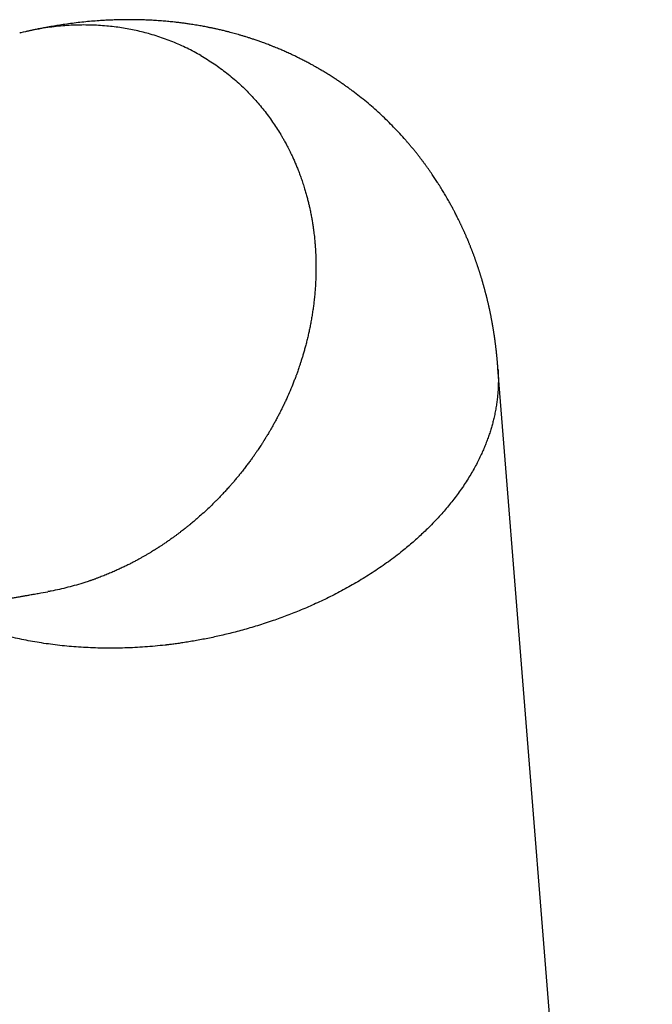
# Model space of a CAD drawing. Header units: millimetres. Extents: x 8 to 688, y 12 to 830.
# Tile 13 of 28: x 628 to 668, y 308 to 371. Entities that reach past the tile are written whole.
import ezdxf

# ---------------------------------------------------------------- set-up
doc = ezdxf.new("R2010")
doc.units = ezdxf.units.MM

msp = doc.modelspace()

# ---------------------------------------------------------------- linework, layer by layer
at = {"color": 7, "linetype": 'Continuous', "lineweight": 30}
msp.add_line((668.008, 225.628), (658.189, 348.452), dxfattribs=at)
for points, knots in [([(646.781, 367.495), (646.762, 367.506), (646.727, 367.526), (646.681, 367.552), (646.647, 367.572), (646.62, 367.587), (646.572, 367.614), (646.503, 367.653), (646.413, 367.703), (646.319, 367.754), (646.216, 367.81), (646.101, 367.872), (645.979, 367.936), (645.855, 368), (645.734, 368.062), (645.619, 368.12), (645.507, 368.176), (645.39, 368.233), (645.268, 368.292), (645.136, 368.355), (644.996, 368.42), (644.85, 368.487), (644.709, 368.551), (644.575, 368.61), (644.446, 368.666), (644.312, 368.723), (644.166, 368.784), (644.006, 368.85), (643.837, 368.917), (643.674, 368.981), (643.519, 369.041), (643.371, 369.096), (643.237, 369.145), (643.113, 369.19), (642.998, 369.231), (642.877, 369.273), (642.758, 369.314), (642.646, 369.351), (642.541, 369.386), (642.438, 369.42), (642.313, 369.46), (642.158, 369.508), (641.971, 369.565), (641.782, 369.621), (641.599, 369.674), (641.428, 369.721), (641.254, 369.768), (641.068, 369.817), (640.893, 369.861), (640.739, 369.899), (640.612, 369.929), (640.491, 369.957), (640.371, 369.985), (640.261, 370.009), (640.162, 370.031), (640.071, 370.05), (639.977, 370.07), (639.883, 370.089), (639.792, 370.108), (639.683, 370.129), (639.553, 370.154), (639.398, 370.183), (639.235, 370.212), (639.061, 370.242), (638.883, 370.272), (638.713, 370.298), (638.563, 370.321), (638.43, 370.34), (638.306, 370.357), (638.176, 370.375), (638.039, 370.393), (637.895, 370.41), (637.754, 370.427), (637.602, 370.444), (637.44, 370.461), (637.263, 370.478), (637.082, 370.495), (636.893, 370.511), (636.696, 370.526), (636.496, 370.54), (636.304, 370.552), (636.127, 370.561), (635.959, 370.57), (635.796, 370.576), (635.634, 370.582), (635.468, 370.587), (635.297, 370.591), (635.12, 370.594), (634.877, 370.597), (634.578, 370.597), (634.223, 370.592), (633.876, 370.583), (633.528, 370.57), (633.179, 370.553), (632.785, 370.528), (632.345, 370.494), (631.86, 370.449), (631.374, 370.395), (630.897, 370.334), (630.521, 370.28), (630.244, 370.237), (630.054, 370.206), (629.857, 370.173), (629.654, 370.138), (629.446, 370.1), (629.261, 370.065), (629.102, 370.034), (628.965, 370.007), (628.83, 369.979), (628.715, 369.956), (628.619, 369.935), (628.542, 369.919), (628.463, 369.902), (628.385, 369.885), (628.31, 369.868), (628.249, 369.854), (628.212, 369.846), (628.197, 369.843), (628.194, 369.842)], [0, 0, 0, 0, 0.0035, 0.006235, 0.008206, 0.009623, 0.011043, 0.016815, 0.021982, 0.027047, 0.033404, 0.040279, 0.04729, 0.05481, 0.062002, 0.068401, 0.0749, 0.08144, 0.088666, 0.095951, 0.10424, 0.112713, 0.12091, 0.128272, 0.135506, 0.14276, 0.150939, 0.160004, 0.169742, 0.179214, 0.187324, 0.195566, 0.203726, 0.209508, 0.216045, 0.222769, 0.229467, 0.23564, 0.241103, 0.246733, 0.252404, 0.261594, 0.272011, 0.282799, 0.292377, 0.301519, 0.310537, 0.320434, 0.331326, 0.33867, 0.345138, 0.351579, 0.358021, 0.364399, 0.368999, 0.37387, 0.378884, 0.383939, 0.388884, 0.393229, 0.401252, 0.409474, 0.417743, 0.427149, 0.436923, 0.445835, 0.453998, 0.460497, 0.466894, 0.473396, 0.480912, 0.488542, 0.49604, 0.503048, 0.512257, 0.521556, 0.530824, 0.540538, 0.551138, 0.561758, 0.5718, 0.581121, 0.589583, 0.59806, 0.606551, 0.614971, 0.623997, 0.633346, 0.642669, 0.662, 0.68014, 0.698226, 0.716424, 0.734728, 0.753143, 0.778443, 0.803979, 0.829765, 0.855464, 0.879683, 0.889718, 0.899707, 0.910038, 0.921155, 0.932353, 0.943392, 0.950782, 0.958099, 0.965391, 0.972625, 0.976593, 0.980869, 0.985168, 0.989435, 0.993481, 0.997297, 0.99944, 1, 1, 1, 1]), ([(639.302, 368.316), (639.158, 368.397), (638.87, 368.56), (638.426, 368.785), (637.975, 368.995), (637.515, 369.19), (637.047, 369.369), (636.572, 369.533), (636.103, 369.676), (635.641, 369.801), (635.187, 369.908), (634.727, 370.001), (634.262, 370.081), (633.792, 370.146), (633.302, 370.198), (632.794, 370.236), (632.265, 370.258), (631.732, 370.262), (631.195, 370.248), (630.654, 370.216), (630.11, 370.166), (629.558, 370.096), (628.998, 370.007), (628.431, 369.896), (628.025, 369.806), (627.809, 369.75), (627.782, 369.743)], [0, 0, 0, 0, 0.043462, 0.086918, 0.130376, 0.173843, 0.217327, 0.260835, 0.304378, 0.344329, 0.384324, 0.42437, 0.464475, 0.504648, 0.544898, 0.588898, 0.632995, 0.677192, 0.721492, 0.765899, 0.810419, 0.855062, 0.90103, 0.947149, 0.993431, 1, 1, 1, 1]), ([(639.302, 368.316), (639.445, 368.232), (639.73, 368.063), (640.147, 367.791), (640.554, 367.506), (640.951, 367.206), (641.337, 366.893), (641.712, 366.565), (642.066, 366.232), (642.4, 365.896), (642.715, 365.558), (643.02, 365.209), (643.314, 364.849), (643.597, 364.479), (643.865, 364.104), (644.119, 363.726), (644.281, 363.466), (644.364, 363.329), (644.37, 363.319), (644.374, 363.313), (644.377, 363.307), (644.381, 363.3), (644.386, 363.293), (644.39, 363.286), (644.404, 363.263), (644.427, 363.223), (644.462, 363.164), (644.505, 363.091), (644.556, 363.002), (644.616, 362.895), (644.683, 362.773), (644.756, 362.638), (644.835, 362.488), (644.919, 362.323), (645.008, 362.143), (645.103, 361.945), (645.203, 361.726), (645.308, 361.487), (645.416, 361.23), (645.525, 360.954), (645.636, 360.659), (645.726, 360.403), (645.796, 360.19), (645.849, 360.028), (645.898, 359.87), (645.943, 359.718), (645.984, 359.575), (646.023, 359.434), (646.071, 359.258), (646.124, 359.049), (646.182, 358.808), (646.24, 358.551), (646.296, 358.279), (646.349, 357.995), (646.395, 357.726), (646.434, 357.476), (646.467, 357.244), (646.494, 357.03), (646.517, 356.832), (646.536, 356.65), (646.551, 356.484), (646.564, 356.333), (646.575, 356.199), (646.582, 356.095), (646.587, 356.012), (646.591, 355.945), (646.595, 355.873), (646.599, 355.799), (646.603, 355.723), (646.606, 355.644), (646.61, 355.563), (646.614, 355.447), (646.618, 355.293), (646.622, 355.099), (646.623, 354.877), (646.622, 354.624), (646.616, 354.339), (646.605, 354.037), (646.588, 353.719), (646.564, 353.383), (646.533, 353.032), (646.497, 352.691), (646.456, 352.364), (646.411, 352.051), (646.361, 351.731), (646.305, 351.41), (646.245, 351.1), (646.183, 350.802), (646.117, 350.508), (646.047, 350.218), (645.975, 349.934), (645.902, 349.665), (645.83, 349.414), (645.76, 349.178), (645.692, 348.959), (645.627, 348.756), (645.567, 348.576), (645.512, 348.417), (645.464, 348.278), (645.418, 348.152), (645.381, 348.05), (645.347, 347.957), (645.311, 347.862), (645.268, 347.75), (645.222, 347.631), (645.127, 347.389), (644.976, 347.022), (644.798, 346.616), (644.669, 346.336), (644.61, 346.211), (644.584, 346.157), (644.57, 346.128), (644.555, 346.095), (644.539, 346.062), (644.494, 345.969), (644.42, 345.819), (644.318, 345.616), (644.207, 345.401), (644.089, 345.178), (643.964, 344.95), (643.846, 344.74), (643.736, 344.548), (643.641, 344.387), (643.562, 344.255), (643.497, 344.148), (643.446, 344.065), (643.409, 344.005), (643.383, 343.964), (643.359, 343.925), (643.336, 343.888), (643.306, 343.84), (643.265, 343.777), (643.211, 343.692), (643.147, 343.593), (643.073, 343.48), (642.989, 343.353), (642.892, 343.21), (642.783, 343.05), (642.659, 342.874), (642.523, 342.684), (642.374, 342.48), (642.211, 342.262), (642.034, 342.032), (641.891, 341.852), (641.794, 341.731), (641.749, 341.675), (641.71, 341.628), (641.673, 341.583), (641.636, 341.538), (641.554, 341.439), (641.435, 341.297), (641.278, 341.115), (641.115, 340.93), (640.94, 340.735), (640.754, 340.534), (640.576, 340.345), (640.405, 340.169), (640.239, 340.001), (640.018, 339.783), (639.738, 339.514), (639.397, 339.2), (639.08, 338.921), (638.864, 338.738), (638.754, 338.646), (638.72, 338.617), (638.685, 338.589), (638.656, 338.565), (638.635, 338.547), (638.609, 338.526), (638.569, 338.494), (638.506, 338.442), (638.431, 338.382), (638.344, 338.312), (638.246, 338.235), (638.135, 338.149), (638.011, 338.053), (637.873, 337.949), (637.722, 337.836), (637.555, 337.714), (637.372, 337.583), (637.172, 337.444), (636.984, 337.315), (636.809, 337.199), (636.703, 337.13), (636.646, 337.093), (636.64, 337.089), (636.636, 337.087), (636.63, 337.082), (636.616, 337.074), (636.576, 337.048), (636.506, 337.003), (636.403, 336.938), (636.282, 336.863), (636.145, 336.779), (635.991, 336.686), (635.828, 336.59), (635.659, 336.493), (635.485, 336.395), (635.298, 336.292), (635.098, 336.184), (634.885, 336.074), (634.661, 335.96), (634.425, 335.844), (634.176, 335.726), (633.914, 335.607), (633.639, 335.486), (633.35, 335.364), (633.048, 335.243), (632.814, 335.154), (632.655, 335.095), (632.572, 335.066), (632.489, 335.036), (632.405, 335.006), (632.33, 334.98), (632.266, 334.958), (632.135, 334.914), (631.845, 334.818), (631.392, 334.68), (630.854, 334.534), (630.316, 334.407), (629.888, 334.316), (629.639, 334.274), (629.57, 334.263)], [0, 0, 0, 0, 0.012514, 0.025028, 0.037541, 0.050054, 0.062566, 0.075078, 0.087589, 0.099124, 0.11067, 0.122215, 0.13376, 0.145303, 0.156845, 0.167861, 0.178876, 0.17938, 0.179547, 0.179723, 0.179906, 0.180097, 0.180297, 0.180504, 0.180719, 0.182253, 0.183889, 0.185775, 0.188404, 0.191402, 0.19477, 0.198507, 0.202615, 0.207091, 0.211937, 0.217152, 0.223012, 0.229277, 0.235947, 0.243022, 0.250503, 0.258388, 0.262316, 0.266338, 0.270451, 0.274003, 0.277488, 0.280906, 0.284258, 0.290231, 0.29598, 0.301505, 0.308555, 0.315204, 0.321453, 0.327301, 0.332561, 0.337449, 0.341965, 0.346109, 0.349881, 0.353281, 0.35631, 0.358967, 0.360318, 0.361874, 0.363482, 0.365142, 0.366854, 0.368618, 0.370433, 0.372301, 0.376381, 0.380689, 0.385223, 0.391161, 0.397447, 0.404082, 0.411067, 0.418399, 0.42608, 0.434109, 0.440662, 0.447429, 0.45453, 0.461562, 0.468312, 0.47478, 0.480967, 0.487525, 0.493735, 0.499596, 0.505108, 0.510272, 0.515088, 0.519556, 0.523676, 0.527014, 0.530082, 0.532881, 0.535411, 0.536864, 0.539103, 0.541739, 0.544388, 0.54705, 0.557961, 0.569083, 0.574642, 0.577104, 0.577606, 0.578365, 0.579119, 0.579868, 0.580612, 0.585523, 0.590218, 0.594697, 0.600455, 0.605812, 0.610768, 0.615322, 0.619475, 0.622266, 0.624841, 0.627201, 0.628238, 0.629228, 0.63017, 0.631064, 0.63191, 0.633637, 0.635712, 0.638136, 0.640909, 0.64403, 0.6475, 0.651533, 0.655952, 0.660758, 0.66595, 0.671529, 0.677494, 0.683844, 0.685741, 0.687052, 0.688273, 0.689486, 0.690689, 0.691883, 0.697391, 0.702138, 0.706723, 0.71267, 0.718323, 0.723681, 0.728744, 0.733549, 0.738371, 0.748013, 0.757654, 0.767294, 0.774419, 0.775352, 0.776285, 0.777218, 0.778151, 0.778672, 0.778953, 0.780226, 0.781921, 0.784037, 0.786306, 0.788917, 0.79187, 0.795166, 0.798803, 0.802783, 0.807104, 0.811896, 0.817049, 0.822561, 0.826397, 0.830389, 0.830675, 0.830741, 0.830807, 0.830966, 0.831259, 0.831808, 0.833995, 0.836601, 0.839625, 0.843067, 0.846927, 0.851206, 0.855197, 0.859493, 0.864095, 0.869002, 0.874215, 0.879631, 0.885342, 0.891347, 0.897646, 0.90424, 0.911127, 0.918308, 0.925783, 0.927709, 0.929653, 0.931615, 0.933597, 0.935597, 0.936911, 0.93813, 0.944834, 0.957421, 0.970006, 0.982588, 0.995167, 1, 1, 1, 1]), ([(658.195, 348.364), (658.195, 348.373), (658.193, 348.394), (658.191, 348.425), (658.189, 348.453), (658.188, 348.477), (658.186, 348.502), (658.184, 348.535), (658.181, 348.576), (658.177, 348.622), (658.174, 348.666), (658.171, 348.705), (658.168, 348.742), (658.165, 348.779), (658.161, 348.822), (658.157, 348.876), (658.152, 348.934), (658.147, 348.989), (658.142, 349.036), (658.138, 349.086), (658.133, 349.143), (658.127, 349.204), (658.121, 349.261), (658.116, 349.308), (658.112, 349.349), (658.108, 349.392), (658.102, 349.442), (658.096, 349.498), (658.09, 349.552), (658.085, 349.599), (658.079, 349.648), (658.072, 349.711), (658.063, 349.79), (658.053, 349.869), (658.045, 349.937), (658.037, 349.997), (658.029, 350.061), (658.019, 350.132), (658.01, 350.2), (658.002, 350.259), (657.995, 350.31), (657.988, 350.361), (657.98, 350.416), (657.971, 350.474), (657.963, 350.528), (657.956, 350.574), (657.949, 350.623), (657.94, 350.68), (657.929, 350.751), (657.917, 350.824), (657.907, 350.892), (657.897, 350.951), (657.886, 351.013), (657.874, 351.083), (657.862, 351.154), (657.851, 351.218), (657.842, 351.271), (657.833, 351.321), (657.822, 351.378), (657.811, 351.442), (657.798, 351.508), (657.787, 351.568), (657.776, 351.625), (657.764, 351.686), (657.75, 351.76), (657.733, 351.84), (657.718, 351.918), (657.704, 351.982), (657.692, 352.04), (657.68, 352.099), (657.665, 352.167), (657.65, 352.237), (657.636, 352.299), (657.625, 352.352), (657.614, 352.402), (657.602, 352.454), (657.588, 352.515), (657.573, 352.58), (657.558, 352.645), (657.544, 352.702), (657.531, 352.756), (657.518, 352.809), (657.504, 352.869), (657.487, 352.937), (657.471, 353.003), (657.455, 353.064), (657.442, 353.116), (657.43, 353.165), (657.416, 353.216), (657.399, 353.284), (657.376, 353.368), (657.352, 353.458), (657.331, 353.537), (657.31, 353.612), (657.286, 353.697), (657.263, 353.781), (657.241, 353.856), (657.224, 353.914), (657.209, 353.967), (657.194, 354.019), (657.177, 354.075), (657.157, 354.142), (657.134, 354.217), (657.111, 354.293), (657.09, 354.361), (657.071, 354.421), (657.053, 354.478), (657.034, 354.539), (657.012, 354.606), (656.989, 354.678), (656.967, 354.746), (656.947, 354.806), (656.929, 354.861), (656.91, 354.918), (656.888, 354.983), (656.862, 355.058), (656.835, 355.138), (656.808, 355.214), (656.784, 355.283), (656.762, 355.346), (656.738, 355.411), (656.711, 355.485), (656.681, 355.568), (656.649, 355.654), (656.619, 355.735), (656.591, 355.808), (656.565, 355.877), (656.538, 355.948), (656.507, 356.028), (656.473, 356.113), (656.439, 356.199), (656.407, 356.278), (656.378, 356.349), (656.348, 356.425), (656.312, 356.511), (656.27, 356.612), (656.225, 356.718), (656.182, 356.819), (656.144, 356.906), (656.11, 356.983), (656.078, 357.056), (656.042, 357.135), (656.003, 357.222), (655.962, 357.312), (655.924, 357.395), (655.889, 357.47), (655.857, 357.538), (655.825, 357.605), (655.793, 357.673), (655.745, 357.772), (655.683, 357.899), (655.61, 358.046), (655.542, 358.181), (655.475, 358.312), (655.402, 358.452), (655.33, 358.588), (655.263, 358.713), (655.205, 358.819), (655.151, 358.918), (655.095, 359.018), (655.035, 359.124), (654.962, 359.252), (654.88, 359.394), (654.793, 359.541), (654.711, 359.678), (654.627, 359.816), (654.537, 359.962), (654.443, 360.111), (654.351, 360.255), (654.265, 360.388), (654.182, 360.514), (654.098, 360.639), (654.007, 360.774), (653.906, 360.921), (653.795, 361.078), (653.687, 361.23), (653.582, 361.375), (653.48, 361.513), (653.377, 361.65), (653.274, 361.786), (653.161, 361.933), (653.037, 362.09), (652.903, 362.258), (652.766, 362.425), (652.63, 362.588), (652.495, 362.747), (652.362, 362.901), (652.151, 363.141), (651.853, 363.467), (651.468, 363.869), (651.074, 364.26), (650.672, 364.64), (650.256, 365.013), (649.831, 365.375), (649.403, 365.721), (649.053, 365.99), (648.784, 366.189), (648.596, 366.325), (648.402, 366.463), (648.202, 366.602), (647.992, 366.743), (647.805, 366.866), (647.646, 366.969), (647.515, 367.052), (647.386, 367.133), (647.223, 367.233), (647.094, 367.311), (646.999, 367.367), (646.974, 367.382), (646.949, 367.397), (646.921, 367.413), (646.886, 367.434), (646.839, 367.461), (646.803, 367.482), (646.783, 367.494)], [0, 0, 0, 0, 0.001212, 0.003033, 0.004211, 0.005032, 0.006093, 0.007417, 0.009367, 0.01138, 0.013326, 0.015056, 0.016541, 0.018086, 0.01983, 0.02207, 0.025105, 0.027323, 0.029232, 0.031219, 0.033791, 0.036565, 0.039194, 0.041095, 0.042751, 0.044497, 0.046603, 0.04928, 0.051725, 0.053624, 0.055338, 0.05816, 0.061753, 0.0656, 0.068473, 0.070664, 0.073404, 0.076781, 0.079816, 0.082292, 0.084525, 0.086445, 0.088965, 0.091717, 0.094011, 0.095985, 0.097761, 0.100298, 0.103488, 0.107078, 0.109867, 0.112287, 0.11483, 0.117937, 0.12155, 0.124114, 0.126326, 0.128444, 0.130769, 0.13372, 0.136844, 0.139446, 0.141683, 0.144296, 0.147431, 0.151406, 0.154897, 0.157697, 0.159899, 0.162468, 0.165568, 0.168903, 0.171614, 0.17383, 0.17592, 0.178159, 0.180822, 0.183936, 0.186794, 0.189389, 0.191624, 0.193876, 0.196521, 0.199587, 0.202834, 0.205415, 0.207677, 0.20979, 0.211909, 0.214441, 0.218935, 0.223131, 0.226412, 0.229563, 0.233245, 0.237767, 0.24083, 0.24333, 0.24564, 0.247898, 0.250305, 0.253196, 0.256944, 0.26045, 0.263446, 0.266137, 0.268572, 0.271237, 0.274354, 0.277753, 0.280984, 0.283573, 0.286001, 0.28843, 0.291371, 0.294875, 0.298656, 0.302246, 0.305294, 0.308104, 0.310911, 0.314277, 0.318226, 0.32237, 0.326186, 0.329322, 0.332473, 0.335675, 0.339283, 0.343462, 0.347598, 0.351206, 0.354416, 0.357601, 0.361706, 0.366528, 0.371776, 0.376555, 0.380667, 0.384039, 0.3874, 0.391021, 0.395314, 0.399686, 0.403804, 0.40714, 0.410328, 0.413534, 0.416726, 0.420105, 0.427731, 0.435043, 0.44125, 0.447385, 0.454032, 0.461641, 0.46737, 0.472358, 0.477229, 0.482067, 0.487101, 0.493004, 0.50115, 0.508311, 0.515072, 0.521828, 0.529203, 0.53728, 0.544699, 0.551302, 0.557795, 0.564289, 0.570706, 0.578936, 0.587301, 0.59561, 0.603081, 0.610424, 0.617833, 0.62526, 0.632585, 0.641762, 0.651097, 0.660401, 0.669673, 0.678658, 0.687277, 0.695988, 0.72008, 0.744372, 0.767984, 0.791799, 0.815848, 0.840112, 0.863992, 0.886951, 0.897066, 0.907162, 0.916991, 0.927735, 0.938683, 0.949656, 0.956656, 0.963144, 0.969727, 0.976314, 0.987892, 0.98919, 0.990478, 0.991734, 0.992963, 0.9946, 0.996946, 1, 1, 1, 1]), ([(658.194, 348.381), (658.195, 348.376), (658.204, 348.264), (658.209, 348.14), (658.213, 348.01), (658.214, 347.977), (658.215, 347.945), (658.215, 347.913), (658.216, 347.881), (658.217, 347.848), (658.217, 347.816), (658.218, 347.7), (658.217, 347.497), (658.207, 347.204), (658.187, 346.902), (658.158, 346.59), (658.118, 346.27), (658.067, 345.94), (658.003, 345.602), (657.933, 345.281), (657.857, 344.979), (657.778, 344.696), (657.69, 344.408), (657.592, 344.114), (657.483, 343.814), (657.363, 343.508), (657.232, 343.199), (657.083, 342.872), (656.914, 342.527), (656.724, 342.165), (656.517, 341.799), (656.294, 341.431), (656.055, 341.06), (655.801, 340.691), (655.534, 340.324), (655.261, 339.971), (654.98, 339.626), (654.691, 339.289), (654.383, 338.946), (654.054, 338.6), (653.731, 338.275), (653.416, 337.972), (653.113, 337.693), (652.797, 337.412), (652.466, 337.13), (652.094, 336.825), (651.682, 336.502), (651.231, 336.167), (650.776, 335.845), (650.316, 335.535), (649.855, 335.24), (649.394, 334.958), (648.934, 334.689), (648.473, 334.432), (648.009, 334.184), (647.542, 333.946), (647.073, 333.718), (646.605, 333.501), (646.14, 333.294), (645.679, 333.099), (645.225, 332.915), (644.777, 332.742), (644.332, 332.578), (643.873, 332.416), (643.398, 332.256), (642.909, 332.101), (642.428, 331.956), (641.955, 331.822), (641.492, 331.698), (641.041, 331.584), (640.601, 331.479), (640.171, 331.383), (639.75, 331.295), (639.338, 331.214), (638.936, 331.141), (638.545, 331.075), (638.178, 331.017), (637.836, 330.967), (637.53, 330.926), (637.323, 330.901), (637.215, 330.888), (637.188, 330.885), (637.162, 330.882), (637.135, 330.878), (637.109, 330.875), (637.083, 330.872), (637.057, 330.869), (636.825, 330.843), (636.388, 330.799), (635.747, 330.747), (635.109, 330.708), (634.475, 330.683), (633.845, 330.67), (633.221, 330.671), (632.601, 330.684), (631.988, 330.71), (631.382, 330.748), (630.782, 330.799), (630.189, 330.861), (629.605, 330.936), (629.028, 331.022), (628.464, 331.118), (627.913, 331.225), (627.374, 331.342), (626.845, 331.468), (626.325, 331.605), (625.816, 331.752), (625.316, 331.908), (624.827, 332.074), (624.342, 332.251), (623.86, 332.441), (623.384, 332.643), (622.957, 332.837), (622.693, 332.967), (622.58, 333.023)], [0, 0, 0, 0, 0.0003796, 0.0099352, 0.010876, 0.0118172, 0.0127587, 0.0137007, 0.0146431, 0.0155858, 0.016529, 0.0174726, 0.025732, 0.0342362, 0.0429856, 0.0519803, 0.0612204, 0.0707062, 0.0804379, 0.0904156, 0.098428, 0.1065926, 0.1149094, 0.1233787, 0.1321014, 0.1410135, 0.1500526, 0.1592188, 0.1697893, 0.1805242, 0.1914237, 0.2024879, 0.213717, 0.2251113, 0.2363405, 0.2476668, 0.2581173, 0.2688535, 0.2798756, 0.2911839, 0.3027788, 0.3120903, 0.3215789, 0.3312448, 0.3410881, 0.3511088, 0.3636583, 0.3760295, 0.388222, 0.4002359, 0.4120709, 0.4235203, 0.4347968, 0.4459004, 0.456831, 0.4677824, 0.4785541, 0.489146, 0.499558, 0.5097899, 0.5196636, 0.5293634, 0.5388893, 0.548241, 0.5586926, 0.5689175, 0.5789155, 0.5886864, 0.5982301, 0.6073821, 0.6163147, 0.6250277, 0.6335212, 0.641795, 0.6498489, 0.6576829, 0.6652969, 0.6718151, 0.6781629, 0.6836078, 0.6841355, 0.6846619, 0.685187, 0.6857108, 0.6862334, 0.6867546, 0.6872746, 0.6877934, 0.7005991, 0.713351, 0.7260492, 0.7386938, 0.7512848, 0.7638222, 0.7763061, 0.7887368, 0.8011143, 0.8134387, 0.8257101, 0.8379286, 0.8500942, 0.8622071, 0.8740267, 0.885796, 0.8975151, 0.9091841, 0.920803, 0.932372, 0.9438911, 0.9553607, 0.9673233, 0.9792319, 0.9910865, 1, 1, 1, 1]), ([(531.582, 316.838), (531.616, 316.844), (531.737, 316.866), (531.946, 316.903), (532.213, 316.951), (532.484, 316.999), (532.782, 317.053), (533.1, 317.109), (533.432, 317.169), (533.747, 317.225), (534.046, 317.278), (534.331, 317.329), (534.609, 317.379), (534.881, 317.428), (535.15, 317.476), (535.416, 317.523), (535.665, 317.568), (535.898, 317.609), (536.116, 317.648), (536.338, 317.688), (536.565, 317.728), (536.8, 317.77), (537.045, 317.814), (537.292, 317.859), (537.54, 317.903), (537.788, 317.947), (538.045, 317.993), (538.268, 318.033), (538.452, 318.066), (538.595, 318.091), (538.734, 318.116), (538.866, 318.14), (538.99, 318.162), (539.113, 318.184), (539.234, 318.205), (539.351, 318.226), (539.457, 318.245), (539.552, 318.262), (539.63, 318.276), (539.693, 318.287), (539.745, 318.297), (539.796, 318.306), (539.851, 318.315), (539.924, 318.329), (540.021, 318.346), (540.144, 318.368), (540.281, 318.392), (540.42, 318.417), (540.561, 318.442), (540.7, 318.467), (540.847, 318.493), (541.323, 318.578), (541.869, 318.676), (542.482, 318.785), (542.839, 318.849), (543.198, 318.913), (543.496, 318.966), (543.731, 319.008), (543.897, 319.038), (544.051, 319.065), (544.191, 319.09), (544.319, 319.113), (544.426, 319.132), (544.514, 319.148), (544.584, 319.161), (544.648, 319.172), (544.711, 319.183), (544.778, 319.195), (544.855, 319.209), (544.942, 319.225), (545.036, 319.241), (545.134, 319.259), (545.238, 319.277), (545.35, 319.297), (545.47, 319.319), (545.599, 319.342), (545.733, 319.366), (545.897, 319.395), (546.083, 319.428), (546.285, 319.464), (546.474, 319.498), (546.649, 319.529), (546.812, 319.558), (546.96, 319.585), (547.088, 319.607), (547.2, 319.627), (547.304, 319.646), (547.415, 319.666), (547.535, 319.687), (547.663, 319.71), (547.799, 319.734), (547.943, 319.76), (548.095, 319.787), (548.256, 319.816), (548.425, 319.846), (548.598, 319.877), (548.767, 319.907), (548.925, 319.935), (549.067, 319.961), (549.193, 319.983), (549.304, 320.003), (549.403, 320.02), (549.492, 320.036), (549.569, 320.05), (549.64, 320.063), (549.711, 320.075), (549.79, 320.09), (549.879, 320.105), (549.98, 320.123), (550.091, 320.143), (550.212, 320.165), (550.35, 320.189), (550.503, 320.217), (550.674, 320.247), (550.856, 320.28), (551.044, 320.313), (551.308, 320.36), (551.643, 320.42), (552.047, 320.492), (552.441, 320.562), (552.766, 320.62), (553.023, 320.666), (553.215, 320.7), (553.405, 320.734), (553.588, 320.767), (553.761, 320.798), (553.922, 320.826), (554.071, 320.853), (554.209, 320.878), (554.32, 320.897), (554.406, 320.913), (554.47, 320.924), (554.53, 320.935), (554.587, 320.945), (554.641, 320.955), (554.698, 320.965), (554.764, 320.977), (554.842, 320.99), (554.932, 321.006), (555.033, 321.024), (555.144, 321.044), (555.269, 321.067), (555.407, 321.091), (555.554, 321.117), (555.705, 321.144), (555.854, 321.171), (556.003, 321.197), (556.216, 321.235), (556.491, 321.284), (556.847, 321.348), (557.216, 321.414), (557.598, 321.482), (557.926, 321.54), (558.204, 321.59), (558.432, 321.63), (558.655, 321.67), (558.871, 321.708), (559.077, 321.745), (559.268, 321.779), (559.444, 321.811), (559.605, 321.839), (559.756, 321.866), (559.897, 321.891), (560.02, 321.913), (560.128, 321.932), (560.221, 321.949), (560.306, 321.964), (560.384, 321.978), (560.456, 321.991), (560.522, 322.003), (560.588, 322.014), (560.66, 322.027), (560.744, 322.042), (560.838, 322.059), (560.943, 322.078), (561.07, 322.1), (561.22, 322.127), (561.391, 322.157), (561.57, 322.189), (561.755, 322.222), (561.945, 322.256), (562.133, 322.29), (562.336, 322.326), (562.551, 322.364), (562.776, 322.404), (562.993, 322.443), (563.209, 322.481), (563.431, 322.521), (563.661, 322.562), (563.899, 322.604), (564.147, 322.648), (564.408, 322.695), (564.682, 322.744), (564.954, 322.792), (565.222, 322.84), (565.481, 322.886), (565.742, 322.932), (565.999, 322.978), (566.25, 323.023), (566.49, 323.065), (566.717, 323.106), (566.936, 323.145), (567.146, 323.182), (567.346, 323.218), (567.532, 323.251), (567.705, 323.282), (567.865, 323.31), (568.001, 323.335), (568.116, 323.355), (568.214, 323.372), (568.312, 323.39), (568.416, 323.408), (568.529, 323.429), (568.651, 323.45), (568.779, 323.473), (568.912, 323.497), (569.053, 323.522), (569.205, 323.549), (569.37, 323.578), (569.547, 323.61), (569.718, 323.64), (569.884, 323.67), (570.04, 323.697), (570.2, 323.726), (570.358, 323.754), (570.508, 323.781), (570.648, 323.806), (570.778, 323.829), (570.895, 323.85), (570.999, 323.868), (571.091, 323.884), (571.178, 323.9), (571.263, 323.915), (571.35, 323.93), (571.438, 323.946), (571.582, 323.972), (571.782, 324.007), (572.041, 324.053), (572.31, 324.101), (572.587, 324.151), (572.869, 324.201), (573.212, 324.262), (573.614, 324.333), (574.076, 324.416), (574.443, 324.481), (574.711, 324.529), (574.88, 324.559), (575.05, 324.589), (575.22, 324.619), (575.387, 324.649), (575.545, 324.677), (575.689, 324.702), (575.821, 324.726), (575.943, 324.748), (576.056, 324.768), (576.164, 324.787), (576.274, 324.806), (576.394, 324.828), (576.525, 324.851), (576.668, 324.876), (576.82, 324.904), (576.98, 324.932), (577.142, 324.961), (577.304, 324.99), (577.473, 325.02), (577.648, 325.051), (577.829, 325.083), (578.009, 325.115), (578.186, 325.146), (578.355, 325.176), (578.513, 325.205), (578.658, 325.23), (578.783, 325.253), (578.889, 325.271), (578.983, 325.288), (579.079, 325.305), (579.181, 325.323), (579.291, 325.343), (579.409, 325.364), (579.534, 325.386), (579.737, 325.422), (580.014, 325.471), (580.362, 325.533), (580.709, 325.595), (581.052, 325.656), (581.39, 325.716), (581.715, 325.774), (582.026, 325.829), (582.324, 325.882), (582.619, 325.934), (582.913, 325.987), (583.181, 326.034), (583.422, 326.077), (583.637, 326.115), (583.854, 326.154), (584.072, 326.193), (584.292, 326.232), (584.518, 326.272), (584.744, 326.312), (584.973, 326.353), (585.202, 326.393), (585.433, 326.435), (585.663, 326.475), (585.89, 326.516), (586.102, 326.553), (586.301, 326.589), (586.485, 326.622), (586.667, 326.654), (586.843, 326.685), (587.01, 326.715), (587.165, 326.742), (587.308, 326.768), (587.44, 326.791), (587.562, 326.813), (587.673, 326.832), (587.774, 326.85), (587.87, 326.867), (587.968, 326.885), (588.075, 326.904), (588.191, 326.924), (588.304, 326.945), (588.414, 326.964), (588.521, 326.983), (588.638, 327.004), (588.765, 327.027), (588.902, 327.051), (589.049, 327.077), (589.205, 327.105), (589.371, 327.134), (589.535, 327.163), (589.694, 327.192), (589.843, 327.218), (589.987, 327.243), (590.121, 327.267), (590.245, 327.289), (590.358, 327.309), (590.46, 327.328), (590.553, 327.344), (590.645, 327.36), (590.738, 327.377), (590.837, 327.394), (590.936, 327.412), (591.036, 327.43), (591.137, 327.448), (591.237, 327.466), (591.338, 327.483), (591.442, 327.502), (591.556, 327.522), (591.68, 327.544), (591.817, 327.568), (591.965, 327.595), (592.125, 327.623), (592.297, 327.654), (592.481, 327.686), (592.658, 327.718), (592.823, 327.747), (592.967, 327.773), (593.101, 327.796), (593.224, 327.818), (593.338, 327.838), (593.443, 327.857), (593.539, 327.874), (593.625, 327.889), (593.704, 327.903), (593.78, 327.917), (593.956, 327.948), (594.139, 327.981), (594.332, 328.015), (594.44, 328.034), (594.559, 328.055), (594.69, 328.079), (594.834, 328.104), (594.989, 328.132), (595.146, 328.159), (595.303, 328.187), (595.459, 328.215), (595.621, 328.244), (595.781, 328.272), (595.933, 328.299), (596.07, 328.323), (596.194, 328.345), (596.304, 328.365), (596.403, 328.383), (596.492, 328.398), (596.585, 328.415), (596.689, 328.433), (596.81, 328.455), (596.943, 328.478), (597.086, 328.504), (597.24, 328.531), (597.468, 328.572), (597.766, 328.624), (598.128, 328.689), (598.487, 328.752), (598.842, 328.815), (599.192, 328.877), (599.535, 328.938), (599.871, 328.998), (600.201, 329.056), (600.529, 329.115), (600.86, 329.173), (601.194, 329.233), (601.532, 329.293), (601.827, 329.345), (602.079, 329.39), (602.291, 329.427), (602.514, 329.467), (602.747, 329.508), (602.986, 329.551), (603.238, 329.595), (603.498, 329.641), (603.764, 329.689), (604.021, 329.734), (604.248, 329.774), (604.445, 329.809), (604.611, 329.839), (604.767, 329.866), (604.913, 329.892), (605.049, 329.916), (605.174, 329.939), (605.282, 329.958), (605.374, 329.974), (605.452, 329.988), (605.53, 330.002), (605.612, 330.016), (605.702, 330.032), (605.802, 330.05), (605.917, 330.07), (606.05, 330.094), (606.199, 330.12), (606.357, 330.148), (606.521, 330.177), (606.689, 330.207), (606.85, 330.236), (607.003, 330.263), (607.146, 330.288), (607.292, 330.314), (607.441, 330.341), (607.588, 330.367), (607.734, 330.393), (607.874, 330.417), (608.007, 330.441), (608.128, 330.462), (608.238, 330.482), (608.338, 330.5), (608.434, 330.517), (608.533, 330.534), (608.637, 330.553), (608.757, 330.574), (608.891, 330.598), (609.042, 330.624), (609.2, 330.652), (609.364, 330.681), (609.531, 330.711), (609.759, 330.751), (610.05, 330.803), (610.408, 330.867), (610.721, 330.922), (610.982, 330.968), (611.184, 331.004), (611.375, 331.038), (611.556, 331.07), (611.727, 331.1), (611.888, 331.129), (612.043, 331.156), (612.199, 331.184), (612.379, 331.216), (612.586, 331.253), (612.821, 331.294), (613.056, 331.336), (613.288, 331.377), (613.515, 331.417), (613.746, 331.458), (613.977, 331.499), (614.204, 331.539), (614.423, 331.578), (614.632, 331.615), (614.833, 331.651), (615.028, 331.685), (615.22, 331.719), (615.412, 331.753), (615.603, 331.787), (615.794, 331.821), (615.988, 331.855), (616.189, 331.891), (616.404, 331.929), (616.632, 331.969), (616.873, 332.012), (617.095, 332.052), (617.29, 332.086), (617.449, 332.114), (617.597, 332.14), (617.733, 332.165), (617.85, 332.185), (617.949, 332.203), (618.032, 332.218), (618.108, 332.231), (618.178, 332.243), (618.252, 332.256), (618.337, 332.271), (618.436, 332.289), (618.545, 332.308), (618.664, 332.329), (618.792, 332.352), (618.929, 332.376), (619.152, 332.416), (619.458, 332.47), (619.841, 332.538), (620.22, 332.605), (620.593, 332.671), (620.959, 332.736), (621.29, 332.794), (621.588, 332.847), (621.857, 332.895), (622.122, 332.942), (622.384, 332.988), (622.647, 333.035), (622.886, 333.077), (623.106, 333.116), (623.307, 333.152), (623.513, 333.188), (623.722, 333.225), (623.93, 333.262), (624.144, 333.3), (624.361, 333.338), (624.581, 333.377), (624.793, 333.415), (624.988, 333.449), (625.167, 333.481), (625.333, 333.51), (625.499, 333.54), (625.671, 333.57), (625.851, 333.602), (626.041, 333.636), (626.242, 333.671), (626.455, 333.709), (626.649, 333.743), (626.824, 333.774), (626.974, 333.801), (627.12, 333.827), (627.259, 333.851), (627.389, 333.874), (627.511, 333.896), (627.623, 333.916), (627.729, 333.934), (627.826, 333.952), (627.916, 333.967), (627.998, 333.982), (628.078, 333.996), (628.162, 334.011), (628.261, 334.029), (628.376, 334.049), (628.509, 334.073), (628.654, 334.098), (628.808, 334.125), (629.115, 334.18), (629.37, 334.225), (629.571, 334.26)], [0, 0, 0, 0, 0.001065, 0.0037, 0.006421, 0.009226, 0.012026, 0.015564, 0.018957, 0.022204, 0.025226, 0.028117, 0.030946, 0.033731, 0.036473, 0.039175, 0.04191, 0.0441, 0.046326, 0.048588, 0.050887, 0.053278, 0.055789, 0.058419, 0.060857, 0.063389, 0.066016, 0.068736, 0.070199, 0.071683, 0.073112, 0.07446, 0.075727, 0.076913, 0.078229, 0.079428, 0.08051, 0.081475, 0.082324, 0.082908, 0.083421, 0.083915, 0.084469, 0.085082, 0.086181, 0.087432, 0.088833, 0.090387, 0.091713, 0.093133, 0.094646, 0.09624, 0.107711, 0.111366, 0.115022, 0.118681, 0.12234, 0.124171, 0.125871, 0.127439, 0.128875, 0.13018, 0.131354, 0.132147, 0.132867, 0.133512, 0.13411, 0.134794, 0.135579, 0.136468, 0.137459, 0.138437, 0.139498, 0.140641, 0.141867, 0.143176, 0.144568, 0.145994, 0.148196, 0.150262, 0.152191, 0.153983, 0.155639, 0.157158, 0.158541, 0.159543, 0.160596, 0.161732, 0.162953, 0.164258, 0.165647, 0.16712, 0.168678, 0.17032, 0.172046, 0.173854, 0.175607, 0.177226, 0.17871, 0.179953, 0.181083, 0.1821, 0.183005, 0.183797, 0.184476, 0.185173, 0.185977, 0.186891, 0.187914, 0.189047, 0.190289, 0.191641, 0.193255, 0.195001, 0.19688, 0.198825, 0.200749, 0.204974, 0.209098, 0.213123, 0.217048, 0.219039, 0.221003, 0.222941, 0.224834, 0.226616, 0.228251, 0.229773, 0.231181, 0.232476, 0.233164, 0.233816, 0.234431, 0.235008, 0.235549, 0.236106, 0.236752, 0.237565, 0.238486, 0.239515, 0.240651, 0.241895, 0.243332, 0.24487, 0.246409, 0.247936, 0.249451, 0.250954, 0.254448, 0.257874, 0.261865, 0.26576, 0.269558, 0.271926, 0.274255, 0.276544, 0.27877, 0.280876, 0.28286, 0.28462, 0.286271, 0.287814, 0.289249, 0.290576, 0.291598, 0.292546, 0.293419, 0.294216, 0.294938, 0.295609, 0.296233, 0.29697, 0.297822, 0.298787, 0.299867, 0.301025, 0.302698, 0.304445, 0.306267, 0.308164, 0.310131, 0.312067, 0.313927, 0.316361, 0.318651, 0.320813, 0.322993, 0.325277, 0.327621, 0.330032, 0.332563, 0.335226, 0.338021, 0.340947, 0.343571, 0.346216, 0.34888, 0.351548, 0.354114, 0.356559, 0.358882, 0.361084, 0.363261, 0.365304, 0.367209, 0.368974, 0.370601, 0.372089, 0.373149, 0.374126, 0.375092, 0.376152, 0.377305, 0.378552, 0.379894, 0.381209, 0.38264, 0.384196, 0.385876, 0.38768, 0.389609, 0.391137, 0.392735, 0.394402, 0.396035, 0.397567, 0.398997, 0.400326, 0.401554, 0.40257, 0.403505, 0.404367, 0.405232, 0.406118, 0.407023, 0.407949, 0.410498, 0.413152, 0.415895, 0.418728, 0.421625, 0.424551, 0.429207, 0.433931, 0.438714, 0.440432, 0.442157, 0.443889, 0.445628, 0.447362, 0.449001, 0.450445, 0.45179, 0.453036, 0.454184, 0.455239, 0.456345, 0.457567, 0.458905, 0.460358, 0.461927, 0.463575, 0.465242, 0.466899, 0.468547, 0.470408, 0.472257, 0.474093, 0.475917, 0.477658, 0.47927, 0.480755, 0.482111, 0.483086, 0.484002, 0.484974, 0.486023, 0.487147, 0.488346, 0.489622, 0.490974, 0.494548, 0.498112, 0.501646, 0.505149, 0.508611, 0.511992, 0.515102, 0.518138, 0.52112, 0.524121, 0.527146, 0.52932, 0.53151, 0.533718, 0.535945, 0.53819, 0.540469, 0.542844, 0.545112, 0.547468, 0.549854, 0.552202, 0.554512, 0.556785, 0.558699, 0.560586, 0.562445, 0.564262, 0.565972, 0.567542, 0.569002, 0.570354, 0.571596, 0.572729, 0.573752, 0.574685, 0.575663, 0.576765, 0.577948, 0.579212, 0.58023, 0.581314, 0.582504, 0.583802, 0.585209, 0.586697, 0.588289, 0.589985, 0.591786, 0.593303, 0.594861, 0.596334, 0.597705, 0.598972, 0.600117, 0.601163, 0.60211, 0.602957, 0.603975, 0.60497, 0.605978, 0.606997, 0.60803, 0.609075, 0.610071, 0.611109, 0.612264, 0.613538, 0.614931, 0.616444, 0.618077, 0.619829, 0.621701, 0.623693, 0.625269, 0.626739, 0.628101, 0.629356, 0.630503, 0.631602, 0.63258, 0.633438, 0.634215, 0.634997, 0.635785, 0.639592, 0.640592, 0.641687, 0.642903, 0.644242, 0.645703, 0.647286, 0.648992, 0.650504, 0.6521, 0.653781, 0.65545, 0.656997, 0.658423, 0.659655, 0.660779, 0.661794, 0.6627, 0.663498, 0.664629, 0.665869, 0.66722, 0.668682, 0.670256, 0.67194, 0.675667, 0.679361, 0.683023, 0.686653, 0.690216, 0.693731, 0.697152, 0.70049, 0.703835, 0.707208, 0.710612, 0.714058, 0.717549, 0.719621, 0.721775, 0.724045, 0.726429, 0.728911, 0.731356, 0.734156, 0.736867, 0.739489, 0.742021, 0.743807, 0.745507, 0.747102, 0.748592, 0.749977, 0.751257, 0.752432, 0.753281, 0.754065, 0.754817, 0.75565, 0.756575, 0.757591, 0.758699, 0.760108, 0.761642, 0.763263, 0.764934, 0.766656, 0.768429, 0.769857, 0.771317, 0.772808, 0.77433, 0.775868, 0.777324, 0.778796, 0.780151, 0.781388, 0.782508, 0.78351, 0.784447, 0.785449, 0.786518, 0.787656, 0.789097, 0.790635, 0.792265, 0.79394, 0.795643, 0.797372, 0.800912, 0.804559, 0.808314, 0.810486, 0.812547, 0.814494, 0.81633, 0.818083, 0.819719, 0.821255, 0.822833, 0.824487, 0.826767, 0.829177, 0.831675, 0.83395, 0.836266, 0.838624, 0.841016, 0.843345, 0.845582, 0.847707, 0.849742, 0.851713, 0.853675, 0.85563, 0.857577, 0.859537, 0.861455, 0.863509, 0.865699, 0.868024, 0.870485, 0.873081, 0.87482, 0.876442, 0.877948, 0.879337, 0.880608, 0.881526, 0.882371, 0.883144, 0.883845, 0.884502, 0.885418, 0.886432, 0.887544, 0.888753, 0.89006, 0.891465, 0.892951, 0.896895, 0.900801, 0.904671, 0.908495, 0.912224, 0.91585, 0.918627, 0.921353, 0.924054, 0.926732, 0.929385, 0.932081, 0.93407, 0.936115, 0.938217, 0.940375, 0.942515, 0.94458, 0.946917, 0.949149, 0.95129, 0.953411, 0.955102, 0.956787, 0.958467, 0.960194, 0.962042, 0.963974, 0.966022, 0.968187, 0.970468, 0.97198, 0.973535, 0.975042, 0.97646, 0.977787, 0.979025, 0.980173, 0.981231, 0.982243, 0.983156, 0.983971, 0.984749, 0.985607, 0.986547, 0.987783, 0.989138, 0.99061, 0.992201, 0.993845, 1, 1, 1, 1])]:
    msp.add_open_spline(points, degree=3, knots=knots, dxfattribs=at)

doc.saveas('drawing.dxf')
